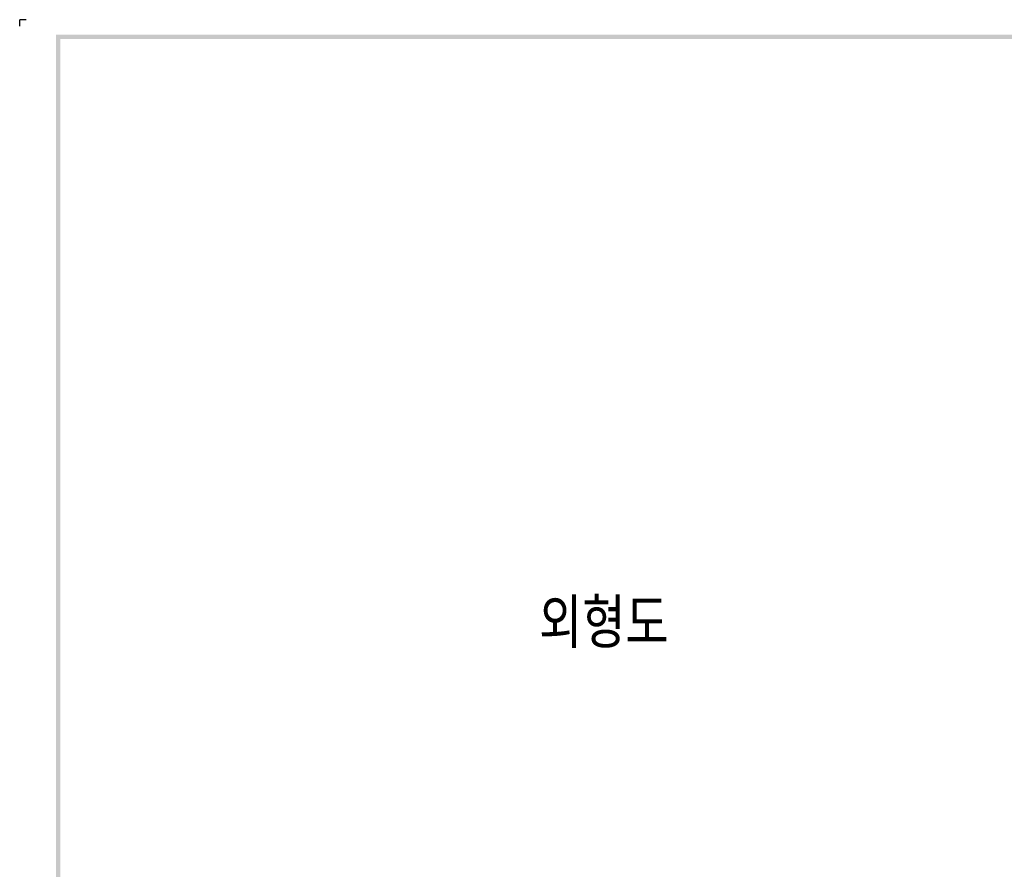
# Model space of a CAD drawing. Extents: x -7 to 1070, y -177 to 578.
# Tile 2 of 23: x -7 to 292, y 320 to 578. Entities that reach past the tile are written whole.
import ezdxf

# ---------------------------------------------------------------- set-up
doc = ezdxf.new("R2010")
doc.units = 0
doc.header["$MEASUREMENT"] = 0
doc.layers.add('di', color=3, linetype='CONTINUOUS')
doc.layers.add('dwg', color=7, linetype='CONTINUOUS')
doc.styles.get("Standard").update_dxf_attribs({"font": 'romans.shx', "height": 2, "bigfont": 'hgs.shx'})

msp = doc.modelspace()

# ---------------------------------------------------------------- linework, layer by layer
at = {"layer": 'di'}
for p in [(-4.9, 578.35), (-6.85, 576.4)]:
    msp.add_line(p, (-6.85, 578.35), dxfattribs=at)
at = {"layer": 'dwg'}
for points in [[(4.2, 573.8), (5.5, 572.5), (1065, 573.8), (1063.7, 572.5)], [(4.2, -172.4), (5.5, -171.75), (4.2, 573.8), (5.5, 572.5)]]:
    msp.add_trace(points, dxfattribs=at)

# ---------------------------------------------------------------- texts
at = {"layer": 'di', "insert": (150.699, 402.594), "char_height": 15, "width": 74.93994, "attachment_point": 1}
msp.add_mtext('{\\Fromans,hgs|c129;외형도}', dxfattribs=at)

doc.saveas('drawing.dxf')
